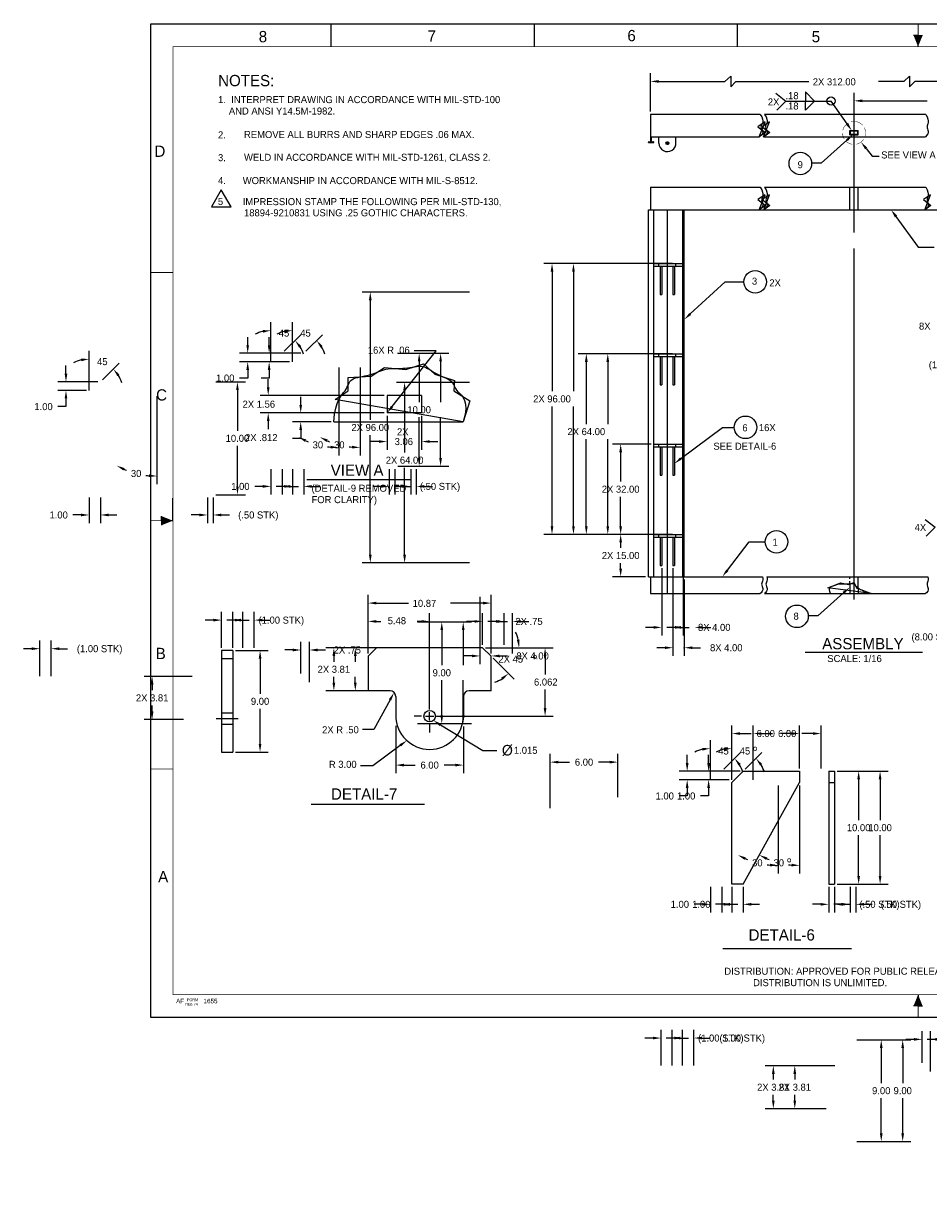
# Model space of a CAD drawing. Extents: x -2.8 to 41.5, y -4.1 to 22.
# Tile 1 of 3: x -2.8 to 17.2, y -4.1 to 22. Entities that reach past the tile are written whole.
import ezdxf
from ezdxf.enums import TextEntityAlignment as Align

# ---------------------------------------------------------------- set-up
doc = ezdxf.new("R2010")
doc.units = 0
doc.header["$LTSCALE"] = 0.5
doc.linetypes.add('CENTER', pattern=[0])
doc.linetypes.add('HIDDEN', pattern=[0])
doc.layers.get('0').update_dxf_attribs({"linetype": 'CONTINUOUS'})
doc.layers.get('DEFPOINTS').update_dxf_attribs({"linetype": 'CONTINUOUS'})
for name, color, linetype in [('DIM', 5, 'CONTINUOUS'), ('LETTERING', 5, 'CONTINUOUS'), ('OUTLINE', 1, 'CONTINUOUS'), ('WELD', 3, 'CONTINUOUS'), ('WELDS', 3, 'CONTINUOUS')]:
    doc.layers.add(name, color=color, linetype=linetype)
doc.dimstyles.get("Standard").update_dxf_attribs({"dimtxt": 2.5, "dimasz": 2.5, "dimexe": 1.25, "dimexo": 0.625, "dimtad": 1, "dimcen": 2.5, "dimazin": 3, "dimtfac": 1, "dimtmove": 0, "dimatfit": 3})

# ---------------------------------------------------------------- blocks, each defined once
blk = doc.blocks.new('BORDER')
at = {"color": 0}
for p, q in [((1, 1), (0, 1)), ((0, 1), (0, 0)), ((1, 0), (1, 1)), ((0, 0), (1, 0))]:
    blk.add_line(p, q, dxfattribs=at)
blk = doc.blocks.new('*D')
at = {"color": 0, "linetype": 'BYBLOCK'}
for p, q in [((22.395, 18.344), (21.47, 18.344)), ((21.65, 18.164), (21.65, 15.256)), ((26.674, 16.141), (26.674, 17.213)), ((29.674, 16.141), (29.674, 17.213)), ((26.854, 17.033), (27.385, 17.033)), ((29.494, 17.033), (28.962, 17.033)), ((11.089, 16.698), (8.714, 16.698)), ((8.894, 16.518), (8.894, 13.866)), ((30.069, 16.258), (30.069, 16.438)), ((30.069, 16.438), (30.249, 16.438)), ((26.136, 16.078), (25.049, 16.078)), ((29.607, 15.953), (30.249, 15.953)), ((29.736, 16.078), (30.249, 16.078)), ((25.229, 15.898), (25.229, 15.251)), ((30.069, 15.773), (30.069, 15.593)), ((2.67, 14.52), (2.67, 15.395)), ((2.155, 14.888), (2.155, 15.068)), ((2.964, 14.752), (3.333, 15.12)), ((21.65, 9.524), (21.65, 14.92)), ((25.229, 14.267), (25.229, 14.915)), ((2.857, 14.708), (1.975, 14.708)), ((5.477, 14.708), (6.132, 14.708)), ((11.089, 14.698), (9.474, 14.698)), ((2.607, 14.52), (1.975, 14.52)), ((2.155, 14.34), (2.155, 14.16)), ((4.17, 14.395), (4.17, 12.441)), ((5.952, 14.528), (5.952, 13.626)), ((9.654, 14.518), (9.654, 13.141)), ((2.155, 14.16), (1.975, 14.16)), ((26.136, 14.087), (25.049, 14.087)), ((8.894, 10.878), (8.894, 13.53)), ((28.884, 13.524), (28.884, 12.457)), ((29.384, 13.524), (29.384, 12.457)), ((5.952, 12.388), (5.952, 13.29)), ((9.654, 10.878), (9.654, 12.805)), ((28.704, 12.637), (28.524, 12.637)), ((29.564, 12.637), (29.744, 12.637)), ((2.67, 12.145), (2.67, 11.58)), ((2.92, 12.145), (2.92, 11.58)), ((5.289, 12.145), (5.289, 11.58)), ((5.414, 12.145), (5.414, 11.58)), ((5.477, 12.208), (6.132, 12.208)), ((2.49, 11.76), (2.31, 11.76)), ((3.1, 11.76), (3.28, 11.76)), ((5.109, 11.76), (4.929, 11.76)), ((5.594, 11.76), (5.774, 11.76)), ((11.089, 10.698), (8.714, 10.698)), ((11.089, 10.698), (9.474, 10.698)), ((11.323, 9.948), (11.323, 8.457)), ((22.395, 9.344), (21.47, 9.344)), ((22.457, 9.282), (22.457, 8.879)), ((22.957, 9.282), (22.957, 8.879)), ((1.576, 8.187), (1.576, 8.978)), ((1.826, 8.187), (1.826, 8.978)), ((7.358, 8.247), (7.358, 8.949)), ((7.545, 8.059), (7.545, 8.949)), ((22.277, 9.059), (22.097, 9.059)), ((23.137, 9.059), (23.317, 9.059)), ((1.396, 8.798), (1.216, 8.798)), ((2.006, 8.798), (2.186, 8.798)), ((5.912, 8.757), (6.633, 8.757)), ((7.178, 8.769), (6.998, 8.769)), ((7.725, 8.769), (7.905, 8.769)), ((11.143, 8.637), (10.963, 8.637)), ((11.753, 8.637), (11.933, 8.637)), ((6.453, 8.577), (6.453, 7.8)), ((4.948, 8.184), (3.883, 8.184)), ((4.063, 8.004), (4.063, 7.876)), ((4.063, 7.412), (4.063, 7.54)), ((6.453, 6.687), (6.453, 7.464)), ((4.76, 7.232), (3.883, 7.232)), ((5.912, 6.507), (6.633, 6.507)), ((12.877, 5.262), (12.877, 6.465)), ((13.057, 6.285), (13.303, 6.285)), ((14.197, 6.285), (13.951, 6.285)), ((14.377, 5.512), (14.377, 6.465))]:
    blk.add_line(p, q, dxfattribs=at)
for centre, radius, start, end in [((2.67, 14.458), 0.757, 103.6486, 117.2972), ((2.67, 14.458), 0.757, 17.7028, 31.3514), ((4.17, 14.458), 1.837, 246.5628, 248.3707), ((4.17, 14.458), 1.837, 262.3522, 264.3826)]:
    blk.add_arc(centre, radius, start, end, dxfattribs=at)
for points in [[(21.62, 18.164), (21.68, 18.164), (21.65, 18.344)], [(26.854, 17.063), (26.854, 17.003), (26.674, 17.033)], [(29.494, 17.063), (29.494, 17.003), (29.674, 17.033)], [(8.864, 16.518), (8.924, 16.518), (8.894, 16.698)], [(30.039, 16.258), (30.099, 16.258), (30.069, 16.078)], [(25.199, 15.898), (25.259, 15.898), (25.229, 16.078)], [(30.039, 15.773), (30.099, 15.773), (30.069, 15.953)], [(2.488, 15.223), (2.495, 15.164), (2.67, 15.215)], [(2.125, 14.888), (2.185, 14.888), (2.155, 14.708)], [(3.293, 14.833), (3.34, 14.87), (3.205, 14.993)], [(5.922, 14.528), (5.982, 14.528), (5.952, 14.708)], [(9.624, 14.518), (9.684, 14.518), (9.654, 14.698)], [(2.125, 14.34), (2.185, 14.34), (2.155, 14.52)], [(25.199, 14.267), (25.259, 14.267), (25.229, 14.087)], [(3.426, 12.745), (3.453, 12.799), (3.278, 12.852)], [(3.992, 12.66), (3.989, 12.6), (4.17, 12.621)], [(28.704, 12.667), (28.704, 12.607), (28.884, 12.637)], [(29.564, 12.667), (29.564, 12.607), (29.384, 12.637)], [(5.922, 12.388), (5.982, 12.388), (5.952, 12.208)], [(2.49, 11.79), (2.49, 11.73), (2.67, 11.76)], [(3.1, 11.79), (3.1, 11.73), (2.92, 11.76)], [(5.109, 11.79), (5.109, 11.73), (5.289, 11.76)], [(5.594, 11.79), (5.594, 11.73), (5.414, 11.76)], [(8.864, 10.878), (8.924, 10.878), (8.894, 10.698)], [(9.624, 10.878), (9.684, 10.878), (9.654, 10.698)], [(21.62, 9.524), (21.68, 9.524), (21.65, 9.344)], [(22.277, 9.089), (22.277, 9.029), (22.457, 9.059)], [(23.137, 9.089), (23.137, 9.029), (22.957, 9.059)], [(1.396, 8.828), (1.396, 8.768), (1.576, 8.798)], [(2.006, 8.828), (2.006, 8.768), (1.826, 8.798)], [(6.423, 8.577), (6.483, 8.577), (6.453, 8.757)], [(7.178, 8.799), (7.178, 8.739), (7.358, 8.769)], [(7.725, 8.799), (7.725, 8.739), (7.545, 8.769)], [(11.143, 8.667), (11.143, 8.607), (11.323, 8.637)], [(11.753, 8.667), (11.753, 8.607), (11.573, 8.637)], [(4.033, 8.004), (4.093, 8.004), (4.063, 8.184)], [(4.033, 7.412), (4.093, 7.412), (4.063, 7.232)], [(6.423, 6.687), (6.483, 6.687), (6.453, 6.507)], [(13.057, 6.315), (13.057, 6.255), (12.877, 6.285)], [(14.197, 6.315), (14.197, 6.255), (14.377, 6.285)]]:
    blk.add_solid(points, dxfattribs=at)
at = {"layer": 'DEFPOINTS', "color": 0, "linetype": 'BYBLOCK'}
for p in [(22.457, 18.344), (29.674, 17.033), (8.894, 16.698), (11.152, 16.698), (25.229, 16.078), (26.199, 16.078), (26.674, 16.078), (29.545, 15.953), (29.674, 16.078), (29.674, 16.078), (30.069, 16.078), (2.92, 14.708), (2.92, 14.708), (4.17, 14.708), (5.414, 14.708), (5.952, 14.708), (9.654, 14.698), (11.152, 14.698), (2.155, 14.52), (2.67, 14.52), (2.67, 14.458), (2.67, 14.458), (4.17, 14.458), (4.17, 14.458), (26.199, 14.087), (28.884, 13.587), (29.384, 13.587), (29.384, 12.637), (2.67, 12.208), (2.67, 12.208), (2.92, 12.208), (2.92, 12.208), (5.289, 12.208), (5.414, 12.208), (5.414, 12.208), (2.67, 11.76), (5.414, 11.76), (11.152, 10.698), (11.152, 10.698), (11.323, 10.01), (11.573, 10.01), (21.65, 9.344), (22.457, 9.344), (22.457, 9.344), (22.957, 9.344), (22.457, 9.059), (1.826, 8.798), (5.85, 8.757), (6.453, 8.757), (7.545, 8.769), (11.573, 8.637), (1.576, 8.125), (1.826, 8.125), (5.01, 8.184), (7.358, 8.184), (7.545, 7.997), (4.063, 7.232), (4.823, 7.232), (5.85, 6.507), (14.377, 6.285), (14.377, 5.45), (12.877, 5.2)]:
    blk.add_point(p, dxfattribs=at)
at = {"color": 0, "linetype": 'BYBLOCK'}
for s, p in [('(12,00 STK)', (28.174, 17.033)), ('(.50 STK)', (30.889, 16.438)), ('45', (2.96, 15.157)), ('(138.00)', (21.65, 15.088)), ('(8.00 STK)', (25.229, 15.083)), ('1.00', (1.658, 14.16)), ('2X 96.00', (8.894, 13.698)), ('10.00', (5.952, 13.458)), ('2X 64.00', (9.654, 12.973)), ('30', (3.709, 12.68)), ('(2.00 STK)', (30.458, 12.637)), ('1.00', (1.993, 11.76)), ('(.50 STK)', (6.414, 11.76)), ('(8.00 STK)', (21.383, 9.059)), ('(1.00 STK)', (2.9, 8.798)), ('2X .75', (8.385, 8.769)), ('8X 4.00', (12.487, 8.637)), ('2X 3.81', (4.063, 7.708)), ('9.00', (6.453, 7.632)), ('6.00', (13.627, 6.285))]:
    blk.add_text(s, height=0.156, dxfattribs=at).set_placement(p, align=Align.MIDDLE_CENTER)
blk = doc.blocks.new('NEWNOTE')
at = {"layer": 'OUTLINE', "color": 0}
for s, p in [('DISTRIBUTION: APPROVED FOR PUBLIC RELEASE;', (0, -0.009)), ('           DISTRIBUTION IS UNLIMITED.', (0, -0.262))]:
    blk.add_text(s, height=0.156, dxfattribs=at).set_placement(p)

msp = doc.modelspace()

# ---------------------------------------------------------------- linework, layer by layer
at = {"color": 0, "linetype": 'BYBLOCK'}
for p, q in [((11.073, 20.063), (11.073, 20.911)), ((11.253, 20.731), (12.724, 20.731)), ((12.968, 20.731), (14.582, 20.731)), ((16.682, 20.731), (16.122, 20.731)), ((20.039, 20.731), (16.925, 20.731)), ((15.583, 19.707), (15.583, 20.481)), ((15.763, 20.301), (17.198, 20.301)), ((2.61, 13.956), (2.61, 14.136)), ((5.179, 13.776), (2.43, 13.776)), ((3.329, 13.566), (3.329, 13.746)), ((5.179, 13.386), (2.43, 13.386)), ((5.241, 13.324), (5.241, 12.573)), ((6.006, 13.324), (6.006, 12.573)), ((2.61, 13.206), (2.61, 13.026)), ((4.001, 13.191), (3.149, 13.191)), ((3.149, 12.831), (3.329, 12.831)), ((3.329, 13.011), (3.329, 12.831)), ((5.061, 12.753), (4.881, 12.753)), ((6.186, 12.753), (6.366, 12.753)), ((11.089, 12.698), (10.234, 12.698)), ((10.414, 12.518), (10.414, 11.866)), ((10.414, 10.878), (10.414, 11.53)), ((11.089, 10.698), (10.234, 10.698)), ((10.414, 10.518), (10.414, 10.397)), ((10.414, 9.94), (10.414, 10.061)), ((10.964, 9.76), (10.234, 9.76)), ((4.823, 8.059), (4.823, 9.355)), ((5.003, 9.175), (5.719, 9.175)), ((7.365, 9.175), (6.649, 9.175)), ((7.545, 8.059), (7.545, 9.355)), ((4.823, 8.059), (4.823, 8.949)), ((6.184, 6.821), (6.184, 8.949)), ((5.003, 8.769), (5.101, 8.769)), ((6.004, 8.769), (5.905, 8.769)), ((7.42, 8.184), (8.921, 8.184)), ((7.589, 7.953), (8.056, 7.486)), ((8.741, 8.004), (8.741, 7.594)), ((8.741, 6.849), (8.741, 7.258)), ((6.336, 6.669), (8.921, 6.669)), ((5.434, 6.454), (5.434, 5.406)), ((6.934, 6.443), (6.934, 5.406)), ((5.614, 5.586), (5.86, 5.586)), ((6.754, 5.586), (6.508, 5.586))]:
    msp.add_line(p, q, dxfattribs=at)
at = {"color": 0}
for p, q in [((11.073, 20), (11.073, 19.5)), ((13.507, 20), (11.073, 20)), ((17.17, 20), (13.603, 20)), ((15.489, 19.551), (15.489, 19.645)), ((15.489, 19.645), (15.676, 19.645)), ((15.501, 19.633), (15.665, 19.633)), ((15.501, 19.563), (15.501, 19.633)), ((15.501, 19.563), (15.665, 19.563)), ((15.665, 19.563), (15.665, 19.633)), ((15.676, 19.551), (15.676, 19.645)), ((11.027, 19.375), (11.027, 19.383)), ((11.027, 19.375), (11.152, 19.375)), ((11.039, 19.395), (11.064, 19.395)), ((11.073, 19.5), (13.484, 19.5)), ((11.08, 19.41), (11.081, 19.5)), ((11.099, 19.41), (11.097, 19.5)), ((11.114, 19.395), (11.14, 19.395)), ((11.152, 19.375), (11.152, 19.383)), ((11.26, 19.362), (11.26, 19.5)), ((11.437, 19.362), (11.411, 19.362)), ((11.454, 19.362), (11.442, 19.362)), ((11.448, 19.373), (11.448, 19.4)), ((11.448, 19.357), (11.448, 19.368)), ((11.448, 19.351), (11.448, 19.325)), ((11.459, 19.362), (11.485, 19.362)), ((11.635, 19.362), (11.635, 19.5)), ((13.58, 19.5), (17.162, 19.5)), ((15.489, 19.551), (15.676, 19.551)), ((15.849, 19.246), (15.984, 19.076)), ((15.984, 19.076), (16.136, 19.076)), ((11.073, 18.385), (11.073, 17.885)), ((11.073, 18.385), (13.506, 18.385)), ((13.602, 18.385), (17.169, 18.385)), ((11.027, 17.885), (13.485, 17.885)), ((11.027, 9.76), (11.027, 17.885)), ((11.073, 17.885), (20.219, 17.885)), ((11.152, 9.76), (11.152, 17.885)), ((11.791, 9.76), (11.791, 17.885)), ((11.823, 9.76), (11.823, 17.885)), ((13.581, 17.885), (17.147, 17.885)), ((11.152, 16.698), (11.791, 16.698)), ((11.26, 16.635), (11.26, 16.698)), ((11.635, 16.635), (11.635, 16.698)), ((11.152, 16.635), (11.791, 16.635)), ((11.292, 16.635), (11.292, 16.01)), ((11.323, 16.635), (11.323, 16.01)), ((11.573, 16.635), (11.573, 16.01)), ((11.604, 16.635), (11.604, 16.01)), ((11.292, 16.01), (11.323, 16.01)), ((11.573, 16.01), (11.604, 16.01)), ((11.152, 14.698), (11.791, 14.698)), ((11.152, 14.635), (11.791, 14.635)), ((11.26, 14.635), (11.26, 14.698)), ((11.292, 14.635), (11.292, 14.01)), ((11.323, 14.635), (11.323, 14.01)), ((11.573, 14.635), (11.573, 14.01)), ((11.604, 14.635), (11.604, 14.01)), ((11.635, 14.635), (11.635, 14.698)), ((11.292, 14.01), (11.323, 14.01)), ((11.292, 14.01), (11.323, 14.01)), ((11.573, 14.01), (11.604, 14.01)), ((11.573, 14.01), (11.604, 14.01)), ((5.241, 13.776), (5.241, 13.386)), ((6.006, 13.776), (5.241, 13.776)), ((6.006, 13.776), (6.006, 13.386)), ((6.006, 13.386), (5.241, 13.386)), ((4.064, 13.191), (6.928, 13.191)), ((11.152, 12.698), (11.791, 12.698)), ((11.152, 12.635), (11.791, 12.635)), ((11.26, 12.635), (11.26, 12.698)), ((11.292, 12.635), (11.292, 12.01)), ((11.323, 12.635), (11.323, 12.01)), ((11.573, 12.635), (11.573, 12.01)), ((11.604, 12.635), (11.604, 12.01)), ((11.635, 12.635), (11.635, 12.698)), ((11.292, 12.01), (11.323, 12.01)), ((11.292, 12.01), (11.323, 12.01)), ((11.573, 12.01), (11.604, 12.01)), ((11.573, 12.01), (11.604, 12.01)), ((11.152, 10.698), (11.791, 10.698)), ((11.26, 10.635), (11.26, 10.698)), ((11.635, 10.635), (11.635, 10.698)), ((11.152, 10.635), (11.791, 10.635)), ((11.292, 10.635), (11.292, 10.01)), ((11.323, 10.635), (11.323, 10.01)), ((11.573, 10.635), (11.573, 10.01)), ((11.604, 10.635), (11.604, 10.01)), ((11.292, 10.01), (11.323, 10.01)), ((11.292, 10.01), (11.323, 10.01)), ((11.573, 10.01), (11.604, 10.01)), ((11.573, 10.01), (11.604, 10.01)), ((11.027, 9.76), (13.556, 9.76)), ((11.073, 9.76), (11.073, 9.385)), ((13.652, 9.76), (17.219, 9.76)), ((15.489, 9.601), (15.489, 9.385)), ((15.676, 9.506), (15.676, 9.385)), ((11.073, 9.385), (13.503, 9.385)), ((13.599, 9.385), (17.166, 9.385)), ((1.826, 8.125), (1.576, 8.125)), ((1.576, 8.125), (1.576, 5.875)), ((1.826, 8.125), (1.826, 5.875)), ((4.823, 7.997), (5.01, 8.184)), ((7.358, 8.184), (5.01, 8.184)), ((7.358, 8.184), (7.545, 7.997)), ((1.826, 7.937), (1.576, 7.937)), ((4.823, 7.997), (4.823, 7.232)), ((7.545, 7.232), (7.545, 7.997)), ((5.309, 7.232), (4.823, 7.232)), ((5.434, 7.107), (5.434, 6.669)), ((6.934, 7.107), (6.934, 6.669)), ((7.545, 7.232), (7.059, 7.232)), ((1.576, 5.875), (1.826, 5.875)), ((12.877, 5.2), (13.127, 5.45)), ((13.127, 5.45), (14.377, 5.45)), ((14.377, 5.45), (14.377, 5.2)), ((15.021, 5.45), (15.146, 5.45)), ((15.021, 5.45), (15.021, 2.95)), ((15.146, 5.45), (15.146, 2.95)), ((12.877, 2.95), (12.877, 5.2)), ((13.127, 2.95), (14.377, 5.2)), ((15.021, 5.2), (15.146, 5.2)), ((13.127, 2.95), (12.877, 2.95)), ((15.021, 2.95), (15.146, 2.95))]:
    msp.add_line(p, q, dxfattribs=at)
at = {"color": 0, "linetype": 'CENTER'}
for p, q in [((15.583, 17.382), (15.583, 20)), ((15.583, 9.253), (15.583, 17.028)), ((1.946, 6.609), (1.454, 6.609))]:
    msp.add_line(p, q, dxfattribs=at)
at = {"color": 0, "linetype": 'HIDDEN'}
for p, q in [((15.489, 17.885), (15.489, 18.385)), ((15.676, 17.885), (15.676, 18.385)), ((15.489, 9.713), (15.489, 9.76)), ((15.489, 9.601), (15.489, 9.657)), ((15.676, 9.506), (15.676, 9.76)), ((1.826, 6.736), (1.576, 6.736)), ((1.826, 6.482), (1.576, 6.482))]:
    msp.add_line(p, q, dxfattribs=at)
at = {"color": 0}
for points in [[(13.506, 20.001), (13.506, 20.001), (13.538, 19.943), (13.556, 19.895), (13.561, 19.856), (13.559, 19.823), (13.55, 19.795), (13.539, 19.772), (13.529, 19.752), (13.522, 19.734), (13.52, 19.716), (13.524, 19.698), (13.53, 19.681), (13.539, 19.665), (13.547, 19.648), (13.555, 19.631), (13.559, 19.614), (13.56, 19.597), (13.555, 19.579), (13.545, 19.562), (13.533, 19.546), (13.52, 19.531), (13.506, 19.519), (13.495, 19.509), (13.487, 19.503), (13.484, 19.5), (13.613, 19.834), (13.454, 19.728), (13.622, 19.6), (13.485, 19.501), (13.484, 19.5)], [(13.602, 20.001), (13.602, 20.001), (13.634, 19.943), (13.652, 19.895), (13.657, 19.856), (13.655, 19.823), (13.646, 19.795), (13.635, 19.772), (13.625, 19.752), (13.618, 19.734), (13.616, 19.716), (13.62, 19.698), (13.626, 19.681), (13.635, 19.665), (13.643, 19.648), (13.651, 19.631), (13.655, 19.614), (13.656, 19.597), (13.651, 19.579), (13.641, 19.562), (13.629, 19.546), (13.616, 19.531), (13.602, 19.519), (13.591, 19.509), (13.583, 19.503), (13.58, 19.5), (13.709, 19.834), (13.55, 19.728), (13.718, 19.6), (13.581, 19.501), (13.58, 19.5)], [(17.169, 20.001), (17.201, 19.943), (17.219, 19.895), (17.225, 19.855), (17.223, 19.821), (17.217, 19.793), (17.208, 19.768), (17.201, 19.745), (17.199, 19.723), (17.203, 19.701), (17.211, 19.677), (17.22, 19.653), (17.225, 19.627), (17.225, 19.599), (17.214, 19.569), (17.162, 19.5)], [(13.506, 18.385), (13.506, 18.385), (13.538, 18.328), (13.556, 18.28), (13.562, 18.24), (13.56, 18.206), (13.554, 18.177), (13.545, 18.152), (13.538, 18.129), (13.536, 18.107), (13.54, 18.085), (13.548, 18.062), (13.557, 18.038), (13.563, 18.012), (13.562, 17.984), (13.551, 17.954), (13.526, 17.921), (13.485, 17.885), (13.613, 18.219), (13.454, 18.113), (13.622, 17.985), (13.485, 17.885)], [(13.602, 18.385), (13.602, 18.385), (13.634, 18.328), (13.652, 18.28), (13.658, 18.24), (13.656, 18.206), (13.65, 18.177), (13.641, 18.152), (13.634, 18.129), (13.632, 18.107), (13.636, 18.085), (13.644, 18.062), (13.653, 18.038), (13.659, 18.012), (13.658, 17.984), (13.647, 17.954), (13.622, 17.921), (13.581, 17.885), (13.709, 18.219), (13.55, 18.113), (13.718, 17.985), (13.581, 17.885)], [(17.169, 18.385), (17.169, 18.385), (17.201, 18.328), (17.219, 18.28), (17.225, 18.24), (17.223, 18.206), (17.217, 18.177), (17.208, 18.152), (17.201, 18.129), (17.199, 18.107), (17.203, 18.085), (17.211, 18.062), (17.22, 18.038), (17.225, 18.012), (17.225, 17.984), (17.214, 17.954), (17.189, 17.921), (17.147, 17.885), (17.276, 18.219), (17.117, 18.113), (17.285, 17.985), (17.147, 17.885)], [(4.064, 13.191), (4.064, 13.191), (4.08, 13.357), (4.105, 13.491), (4.136, 13.598), (4.172, 13.681), (4.209, 13.746), (4.246, 13.797), (4.28, 13.839), (4.31, 13.876), (4.334, 13.913), (4.353, 13.949), (4.369, 13.985), (4.384, 14.019), (4.399, 14.051), (4.417, 14.08), (4.439, 14.107), (4.467, 14.129), (4.502, 14.148), (4.544, 14.163), (4.591, 14.175), (4.641, 14.186), (4.694, 14.196), (4.748, 14.206), (4.802, 14.217), (4.854, 14.23), (4.903, 14.245), (4.949, 14.261), (4.994, 14.279), (5.037, 14.297), (5.081, 14.314), (5.124, 14.33), (5.169, 14.344), (5.216, 14.355), (5.265, 14.363), (5.316, 14.368), (5.369, 14.37), (5.423, 14.372), (5.478, 14.373), (5.533, 14.374), (5.588, 14.376), (5.642, 14.38), (5.695, 14.386), (5.748, 14.394), (5.798, 14.402), (5.847, 14.41), (5.895, 14.417), (5.94, 14.42), (5.984, 14.421), (6.025, 14.416), (6.064, 14.407), (6.102, 14.393), (6.138, 14.375), (6.174, 14.354), (6.211, 14.331), (6.248, 14.307), (6.287, 14.283), (6.328, 14.259), (6.372, 14.237), (6.418, 14.215), (6.464, 14.195), (6.51, 14.175), (6.553, 14.155), (6.593, 14.134), (6.629, 14.113), (6.658, 14.091), (6.682, 14.067), (6.7, 14.041), (6.715, 14.015), (6.729, 13.986), (6.743, 13.956), (6.76, 13.925), (6.782, 13.892), (6.811, 13.858), (6.847, 13.822), (6.886, 13.78), (6.925, 13.728), (6.957, 13.664), (6.978, 13.581), (6.984, 13.478), (6.969, 13.349), (6.928, 13.191), (4.095, 13.682), (4.382, 13.874), (4.382, 14.175), (4.888, 14.202), (5.188, 14.394), (5.654, 14.352), (6.05, 14.476), (6.297, 14.243), (6.733, 14.107), (6.72, 13.874), (7.075, 13.655), (6.928, 13.191)], [(13.556, 9.76), (13.562, 9.724), (13.56, 9.69), (13.554, 9.661), (13.545, 9.636), (13.538, 9.613), (13.536, 9.591), (13.54, 9.569), (13.548, 9.546), (13.557, 9.522), (13.563, 9.496), (13.562, 9.468), (13.551, 9.438), (13.526, 9.405), (13.503, 9.385)], [(13.652, 9.76), (13.658, 9.724), (13.656, 9.69), (13.65, 9.661), (13.641, 9.636), (13.634, 9.613), (13.632, 9.591), (13.636, 9.569), (13.644, 9.546), (13.653, 9.522), (13.659, 9.496), (13.658, 9.468), (13.647, 9.438), (13.622, 9.405), (13.599, 9.385)], [(17.219, 9.76), (17.225, 9.724), (17.223, 9.69), (17.217, 9.661), (17.208, 9.636), (17.201, 9.613), (17.199, 9.591), (17.203, 9.569), (17.211, 9.546), (17.22, 9.522), (17.225, 9.496), (17.225, 9.468), (17.214, 9.438), (17.189, 9.405), (17.166, 9.385)], [(15.06, 9.385), (15.06, 9.385), (15.045, 9.429), (15.038, 9.465), (15.04, 9.492), (15.048, 9.513), (15.062, 9.529), (15.079, 9.541), (15.098, 9.55), (15.119, 9.558), (15.14, 9.566), (15.161, 9.574), (15.181, 9.581), (15.202, 9.588), (15.222, 9.593), (15.243, 9.598), (15.264, 9.602), (15.286, 9.604), (15.307, 9.605), (15.329, 9.605), (15.351, 9.603), (15.373, 9.602), (15.394, 9.6), (15.415, 9.599), (15.435, 9.598), (15.454, 9.598), (15.472, 9.599), (15.489, 9.601), (15.504, 9.604), (15.519, 9.606), (15.533, 9.608), (15.546, 9.608), (15.558, 9.606), (15.57, 9.603), (15.581, 9.596), (15.591, 9.588), (15.602, 9.577), (15.612, 9.565), (15.624, 9.553), (15.636, 9.54), (15.649, 9.527), (15.664, 9.514), (15.681, 9.502), (15.701, 9.491), (15.726, 9.479), (15.756, 9.466), (15.793, 9.45), (15.838, 9.433), (15.893, 9.411), (15.958, 9.385), (15.005, 9.516), (15.122, 9.559), (15.281, 9.62), (15.466, 9.584), (15.577, 9.632), (15.645, 9.503), (15.768, 9.46), (15.958, 9.385)]]:
    msp.add_lwpolyline(points, dxfattribs=at)
at = {"color": 0, "linetype": 'CENTER', "const_width": 0.01}
for points in [[(15.772, 19.761, 0.283721), (15.515, 19.836, 1)], [(15.328, 19.59, 0.135535), (15.364, 19.459, 0.495031)], [(15.45, 19.808, 0.201096), (15.334, 19.648, 1)], [(15.82, 19.498, 0.092849), (15.838, 19.59, 0.122513), (15.808, 19.71, 1)], [(15.393, 19.419, 0.174382), (15.545, 19.338, 0.495031)], [(15.633, 19.34, 0.193639), (15.792, 19.445, 0.495031)]]:
    msp.add_lwpolyline(points, format="xyb", dxfattribs=at)
at = {"color": 0}
for centre, radius in [((11.448, 19.362), 0.0317), ((6.184, 6.669), 0.127)]:
    msp.add_circle(centre, radius, dxfattribs=at)
for centre, radius, start, end in [((11.039, 19.383), 0.012, 90, 180), ((11.064, 19.41), 0.0156, 270, 358.9479), ((11.114, 19.41), 0.0156, 181.0521, 270), ((11.14, 19.383), 0.012, 0, 90), ((11.449, 19.365), 0.188, 180.9861, 4.4649), ((5.309, 7.107), 0.125, 0, 90), ((7.059, 7.107), 0.125, 90, 180), ((6.184, 6.684), 0.75, 180, 0)]:
    msp.add_arc(centre, radius, start, end, dxfattribs=at)
at = {"color": 0, "linetype": 'BYBLOCK'}
for start, end in [(12.7964, 25.5928), (289.4072, 302.2036)]:
    msp.add_arc((7.358, 8.184), 0.808, start, end, dxfattribs=at)
for points in [[(11.253, 20.761), (11.253, 20.701), (11.073, 20.731)], [(15.763, 20.331), (15.763, 20.271), (15.583, 20.301)], [(2.58, 13.956), (2.64, 13.956), (2.61, 13.776)], [(3.299, 13.566), (3.359, 13.566), (3.329, 13.386)], [(2.58, 13.206), (2.64, 13.206), (2.61, 13.386)], [(3.299, 13.011), (3.359, 13.011), (3.329, 13.191)], [(5.061, 12.783), (5.061, 12.723), (5.241, 12.753)], [(6.186, 12.783), (6.186, 12.723), (6.006, 12.753)], [(10.384, 12.518), (10.444, 12.518), (10.414, 12.698)], [(10.384, 10.878), (10.444, 10.878), (10.414, 10.698)], [(10.384, 10.518), (10.444, 10.518), (10.414, 10.698)], [(10.384, 9.94), (10.444, 9.94), (10.414, 9.76)], [(5.003, 9.205), (5.003, 9.145), (4.823, 9.175)], [(7.365, 9.205), (7.365, 9.145), (7.545, 9.175)], [(5.003, 8.799), (5.003, 8.739), (4.823, 8.769)], [(6.004, 8.799), (6.004, 8.739), (6.184, 8.769)], [(8.175, 8.366), (8.115, 8.36), (8.165, 8.184)], [(8.711, 8.004), (8.771, 8.004), (8.741, 8.184)], [(7.769, 7.524), (7.807, 7.477), (7.929, 7.613)], [(8.711, 6.849), (8.771, 6.849), (8.741, 6.669)], [(5.614, 5.616), (5.614, 5.556), (5.434, 5.586)], [(6.754, 5.616), (6.754, 5.556), (6.934, 5.586)]]:
    msp.add_solid(points, dxfattribs=at)
at = {"color": 0}
msp.add_solid([(15.826, 19.228), (15.873, 19.265), (15.737, 19.387)], dxfattribs=at)
at = {"layer": 'DEFPOINTS', "color": 0, "linetype": 'BYBLOCK'}
for p in [(15.583, 20.301), (11.073, 20), (15.583, 19.645), (2.61, 13.776), (5.241, 13.776), (3.329, 13.386), (5.241, 13.386), (5.241, 13.386), (5.241, 13.386), (6.006, 13.386), (4.064, 13.191), (5.241, 12.753), (10.414, 12.698), (11.152, 12.698), (10.414, 10.698), (11.152, 10.698), (11.152, 10.698), (11.573, 10.01), (11.027, 9.76), (11.823, 9.76), (7.545, 9.175), (6.184, 8.769), (4.497, 8.184), (5.01, 8.184), (5.01, 8.184), (7.358, 8.184), (7.358, 8.184), (7.358, 8.184), (7.358, 8.184), (4.823, 7.997), (4.823, 7.997), (4.823, 7.997), (7.545, 7.997), (7.545, 7.997), (7.545, 7.997), (5.434, 6.684), (6.184, 6.759), (6.274, 6.669), (6.934, 6.684), (8.741, 6.669), (12.877, 6.201), (6.934, 5.586), (13.127, 5.45), (12.877, 5.2)]:
    msp.add_point(p, dxfattribs=at)
at = {"layer": 'DIM', "color": 0}
for p, q in [((12.724, 20.731), (12.855, 20.846)), ((12.855, 20.846), (12.855, 20.609)), ((12.855, 20.609), (12.968, 20.731)), ((16.682, 20.731), (16.812, 20.846)), ((16.812, 20.846), (16.812, 20.609)), ((16.812, 20.609), (16.925, 20.731)), ((15.426, 19.431), (14.855, 18.921)), ((14.855, 18.921), (14.643, 18.921)), ((16.51, 17.739), (16.999, 17.059)), ((16.999, 17.059), (17.355, 17.059)), ((11.955, 15.58), (12.727, 16.288)), ((12.727, 16.288), (13.142, 16.288)), ((5.353, 13.528), (6.325, 14.763)), ((6.325, 14.763), (5.844, 14.763)), ((11.748, 12.376), (12.669, 13.067)), ((12.669, 13.067), (12.93, 13.067)), ((3.464, 11.916), (5.78, 11.916)), ((12.777, 9.903), (13.26, 10.532)), ((13.26, 10.532), (13.616, 10.532)), ((15.351, 9.402), (14.78, 8.892)), ((14.78, 8.892), (14.568, 8.892)), ((14.497, 8.091), (17.095, 8.091)), ((5.307, 7.032), (4.945, 6.372)), ((6.006, 6.669), (5.843, 6.669)), ((6.094, 6.669), (6.091, 6.669)), ((6.094, 6.669), (6.274, 6.669)), ((6.184, 6.579), (6.184, 6.759)), ((6.184, 6.579), (6.184, 6.576)), ((4.945, 6.372), (4.698, 6.372)), ((6.184, 6.511), (6.184, 6.308)), ((6.421, 6.479), (7.364, 5.911)), ((5.534, 6.022), (4.929, 5.569)), ((7.364, 5.911), (7.67, 5.911)), ((4.929, 5.569), (4.651, 5.569)), ((3.561, 4.723), (6.071, 4.723)), ((12.68, 1.527), (15.525, 1.527))]:
    msp.add_line(p, q, dxfattribs=at)
at = {"layer": 'DIM', "color": 0, "linetype": 'CENTER'}
msp.add_line((11.448, 9.385), (11.448, 17.885), dxfattribs=at)
at = {"layer": 'DIM', "color": 0, "linetype": 'BYBLOCK'}
for p, q in [((11.573, 9.948), (11.573, 8.006)), ((11.823, 9.698), (11.823, 8.006)), ((11.393, 8.186), (11.213, 8.186)), ((12.003, 8.186), (12.183, 8.186))]:
    msp.add_line(p, q, dxfattribs=at)
at = {"layer": 'DIM', "color": 0}
for centre in [(14.393, 18.911), (13.392, 16.29), (13.18, 13.068), (13.866, 10.533), (14.318, 8.882)]:
    msp.add_circle(centre, 0.25, dxfattribs=at)
at = {"layer": 'DIM', "color": 0, "linetype": 'BYBLOCK'}
msp.add_point((11.823, 8.186), dxfattribs=at)
at = {"layer": 'DIM', "color": 0}
for points in [[(15.406, 19.453), (15.445, 19.409), (15.56, 19.551)], [(16.486, 17.722), (16.535, 17.757), (16.405, 17.885)], [(11.976, 15.558), (11.935, 15.602), (11.823, 15.458)], [(5.376, 13.509), (5.329, 13.546), (5.241, 13.386)], [(11.766, 12.352), (11.73, 12.4), (11.604, 12.268)], [(12.801, 9.885), (12.753, 9.921), (12.667, 9.76)], [(15.331, 9.424), (15.37, 9.38), (15.485, 9.522)], [(5.281, 7.046), (5.334, 7.017), (5.394, 7.189)], [(6.405, 6.453), (6.437, 6.504), (6.269, 6.575)], [(5.516, 6.046), (5.552, 5.998), (5.678, 6.13)]]:
    msp.add_solid(points, dxfattribs=at)
at = {"layer": 'DIM', "color": 0, "linetype": 'BYBLOCK'}
for points in [[(11.393, 8.216), (11.393, 8.156), (11.573, 8.186)], [(12.003, 8.216), (12.003, 8.156), (11.823, 8.186)]]:
    msp.add_solid(points, dxfattribs=at)
at = {"layer": 'LETTERING', "color": 0}
msp.add_lwpolyline([(1.571, 18.329), (1.355, 17.954), (1.788, 17.954)], close=True, dxfattribs=at)
at = {"layer": 'OUTLINE', "color": 0}
for p, q in [((17, 21.75), (16.9, 21.75)), ((17, 21.75), (17.1, 21.75)), ((17, 21.5), (17, 21.75)), ((0.5, 11), (0.5, 11.5)), ((0.25, 11), (0.25, 11.1)), ((0.25, 11), (0.25, 10.9)), ((0.5, 11), (0.25, 11)), ((17, 0.5), (17, 0.25)), ((17, 0.25), (16.9, 0.25)), ((17, 0.25), (17.1, 0.25))]:
    msp.add_line(p, q, dxfattribs=at)
for points, const_width in [([(4, 21.5), (4, 21.998)], 0.03), ([(8.5, 21.5), (8.5, 21.998)], 0.03), ([(13, 21.5), (13, 21.998)], 0.03), ([(17, 21.5), (17, 22)], 0.02), ([(-0.001, 16.5), (0.499, 16.5)], 0.02), ([(0.5, 11), (0, 11)], 0.02), ([(-0.001, 5.5), (0.499, 5.5)], 0.02), ([(17, 0.5), (17, 0)], 0.02)]:
    msp.add_lwpolyline(points, dxfattribs=dict(at, const_width=const_width))
at = {"layer": 'OUTLINE', "color": 0, "const_width": 0.02}
msp.add_lwpolyline([(0.5, 21.5), (0.5, 0.5), (33.5, 0.5), (33.5, 21.5)], close=True, dxfattribs=at)
at = {"layer": 'OUTLINE', "color": 0}
for points in [[(17, 21.5), (17.1, 21.75), (16.9, 21.75)], [(0.5, 11), (0.25, 10.9), (0.25, 11.1)], [(17, 0.5), (17.1, 0.25), (16.9, 0.25)]]:
    msp.add_solid(points, dxfattribs=at)
at = {"layer": 'WELD', "color": 0}
msp.add_line((15.427, 19.792), (15.073, 20.297), dxfattribs=at)
msp.add_solid([(15.452, 19.809), (15.402, 19.775), (15.53, 19.645)], dxfattribs=at)
at = {"layer": 'WELDS', "color": 0}
msp.add_line((14.073, 20.297), (15.073, 20.297), dxfattribs=at)
for points in [[(13.85, 20.47), (14.073, 20.297)], [(14.708, 20.297), (14.508, 20.497), (14.508, 20.297)], [(13.873, 20.097), (14.073, 20.297)], [(14.708, 20.297), (14.508, 20.097), (14.508, 20.297)], [(17.159, 11.029), (17.382, 10.855)], [(17.182, 10.655), (17.382, 10.855)]]:
    msp.add_lwpolyline(points, dxfattribs=at)
msp.add_circle((15.073, 20.297), 0.09, dxfattribs=at)

# ---------------------------------------------------------------- block references
at = {"color": 0, "xscale": 34, "yscale": 22, "zscale": 34}
msp.add_blockref('BORDER', (0, 0), dxfattribs=at)
at = {"layer": 'DIM', "color": 0}
msp.add_blockref('NEWNOTE', (12.71, 0.951), dxfattribs=at)

# ---------------------------------------------------------------- texts
at = {"color": 0}
msp.add_text('SEE VIEW A', height=0.156, dxfattribs=at).set_placement((16.184, 19.024))
at = {"color": 0, "linetype": 'BYBLOCK'}
for s, p in [('3.06', (5.612, 12.753)), ('2X 32.00', (10.414, 11.698)), ('2X 15.00', (10.414, 10.229)), ('6.062', (8.756, 7.426)), ('6.00', (6.184, 5.586))]:
    msp.add_text(s, height=0.156, dxfattribs=at).set_placement(p, align=Align.MIDDLE_CENTER)
at = {"layer": 'DIM', "color": 0}
for s, height, p in [('NOTES:', 0.25, (1.5, 20.625)), ('2X 312.00', 0.156, (14.669, 20.644)), ('1.  INTERPRET DRAWING IN ACCORDANCE WITH MIL-STD-100', 0.156, (1.5, 20.25)), ('.18', 0.156, (14.063, 20.337)), ('   AND ANSI Y14.5M-1982.', 0.156, (1.565, 19.997)), ('.18', 0.156, (14.063, 20.109)), ('18894-9210831 USING .25 GOTHIC CHARACTERS.', 0.156, (2.074, 17.743)), ('2X', 0.156, (13.706, 16.191)), ('2X 1.56', 0.156, (2.042, 13.503)), ('2X', 0.156, (5.461, 12.891)), ('16X', 0.156, (13.475, 12.984)), ('2X .812', 0.156, (2.096, 12.763)), ('SEE DETAIL-6', 0.156, (12.468, 12.572)), ('VIEW A', 0.25, (3.993, 11.994)), ('(DETAIL-9 REMOVED', 0.156, (3.569, 11.641)), ('FOR CLARITY)', 0.156, (3.569, 11.389)), ('10.87', 0.156, (5.809, 9.091)), ('5.48', 0.156, (5.256, 8.707)), ('ASSEMBLY', 0.25, (14.877, 8.151)), ('2X 45', 0.156, (7.708, 7.856)), ('%%D', 0.234, (8.453, 7.792)), ('SCALE: 1/16', 0.156, (14.99, 7.868)), ('%%C', 0.234, (7.784, 5.799)), ('%%D', 0.234, (13.329, 5.758)), ('1.015', 0.156, (8.05, 5.836)), ('DETAIL-7', 0.25, (4, 4.82)), ('%%D', 0.234, (14.083, 3.285)), ('DETAIL-6', 0.25, (13.247, 1.699))]:
    msp.add_text(s, height=height, dxfattribs=at).set_placement(p)
for s, p in [('2X', (13.929, 20.199)), ('16X R .06', (5.743, 14.7)), ('4X', (17.179, 10.772)), ('2X R .50', (4.615, 6.291)), ('R 3.00', (4.567, 5.525))]:
    msp.add_text(s, height=0.156, dxfattribs=at).set_placement(p, align=Align.RIGHT)
for s, p in [('9', (14.391, 18.808)), ('3', (13.379, 16.229)), ('6', (13.167, 12.98)), ('1', (13.836, 10.447)), ('8', (14.3, 8.806))]:
    msp.add_text(s, height=0.156, dxfattribs=at).set_placement(p, align=Align.CENTER)
at = {"layer": 'DIM', "color": 0, "linetype": 'BYBLOCK'}
msp.add_text('8X 4.00', height=0.156, dxfattribs=at).set_placement((12.753, 8.186), align=Align.MIDDLE_CENTER)
at = {"layer": 'LETTERING', "color": 0}
for s, p in [('2.', (1.498, 19.469)), ('REMOVE ALL BURRS AND SHARP EDGES .06 MAX.', (2.074, 19.477)), ('3.', (1.498, 18.964)), ('WELD IN ACCORDANCE WITH MIL-STD-1261, CLASS 2.', (2.074, 18.972)), ('4.', (1.498, 18.459)), ('WORKMANSHIP IN ACCORDANCE WITH MIL-S-8512.', (2.046, 18.456)), ('5', (1.495, 17.993)), ('IMPRESSION STAMP THE FOLLOWING PER MIL-STD-130,', (2.046, 17.99))]:
    msp.add_text(s, height=0.156, dxfattribs=at).set_placement(p)
at = {"layer": 'OUTLINE', "color": 0}
for s, p in [('6', (10.656, 21.746)), ('8', (2.493, 21.724)), ('7', (6.232, 21.736)), ('5', (14.738, 21.722))]:
    msp.add_text(s, height=0.25, dxfattribs=at).set_placement(p, align=Align.MIDDLE)
for s, p in [('D', (0.211, 19.06)), ('C', (0.248, 13.661)), ('B', (0.229, 7.934)), ('A', (0.284, 2.992))]:
    msp.add_text(s, height=0.25, dxfattribs=at).set_placement(p, align=Align.CENTER)
for s, height, p in [('AF', 0.1, (0.57, 0.309)), ('FEB 74', 0.06, (0.772, 0.259)), ('FORM', 0.06, (0.815, 0.356)), ('1655', 0.1, (1.179, 0.309))]:
    msp.add_text(s, height=height, dxfattribs=at).set_placement(p)
at = {"layer": 'WELD', "color": 0}
msp.add_text('8X', height=0.156, dxfattribs=at).set_placement((17.276, 15.232), align=Align.RIGHT)

# ---------------------------------------------------------------- dimensions: what is measured, and where the dimension line sits
at = {"layer": 'DIM', "color": 0}
for base, p1, p2, text, middle in [((9.654, 14.698), (11.152, 10.698), (11.152, 14.698), '2X 64.00', (9.654, 12.973)), ((21.65, 9.344), (22.457, 18.344), (22.457, 9.344), '(138.00)', (21.65, 15.088))]:
    dim = msp.add_linear_dim(base=base, p1=p1, p2=p2, angle=90, text=text, dimstyle='Standard', dxfattribs=at)
    dim.commit()
    dim.dimension.update_dxf_attribs({"geometry": '*D', "text_midpoint": middle, "dimtype": 128})
for base, p1, p2, text, middle in [((8.894, 16.698), (11.152, 10.698), (11.152, 16.698), '2X 96.00', (8.894, 13.698)), ((30.069, 16.078), (29.545, 15.953), (29.674, 16.078), '(.50 STK)', (30.889, 16.438)), ((4.063, 7.232), (5.01, 8.184), (4.823, 7.232), '2X 3.81', (4.063, 7.708))]:
    dim = msp.add_linear_dim(base=base, p1=p1, p2=p2, angle=90, text=text, dimstyle='Standard', dxfattribs=at)
    dim.commit()
    dim.dimension.update_dxf_attribs({"geometry": '*D', "text_midpoint": middle})
for base, p1, p2, text, middle in [((29.674, 17.033), (26.674, 16.078), (29.674, 16.078), '(12,00 STK)', (28.174, 17.033)), ((14.377, 6.285), (12.877, 5.2), (14.377, 5.45), '6.00', (13.627, 6.285)), ((7.545, 8.769), (7.358, 8.184), (7.545, 7.997), '2X .75', (8.385, 8.769)), ((1.826, 8.798), (1.576, 8.125), (1.826, 8.125), '(1.00 STK)', (2.9, 8.798)), ((22.457, 9.059), (22.957, 9.344), (22.457, 9.344), '(8.00 STK)', (21.383, 9.059)), ((11.573, 8.637), (11.323, 10.01), (11.573, 10.01), '8X 4.00', (12.487, 8.637))]:
    dim = msp.add_linear_dim(base=base, p1=p1, p2=p2, text=text, dimstyle='Standard', dxfattribs=at)
    dim.commit()
    dim.dimension.update_dxf_attribs({"geometry": '*D', "text_midpoint": middle})
for base, p1, p2, text, middle, set_off in [((25.704, 16.078), (26.674, 14.087), (26.674, 16.078), '(8.00 STK)', (25.704, 15.083), (0.475, 0)), ((2.429, 8.125), (1.826, 5.875), (1.826, 8.125), '9.00', (2.429, 7), (-4.024, -0.633)), ((15.684, 5.45), (15.146, 2.95), (15.146, 5.45), '10.00', (15.684, 4.2), (9.732, -9.258)), ((12.362, 5.262), (13.127, 5.45), (12.877, 5.262), '1.00', (11.865, 4.902), (10.207, -9.258))]:
    dim = msp.add_linear_dim(base=base, p1=p1, p2=p2, angle=90, text=text, dimstyle='Standard', dxfattribs=at)
    dim.commit()
    dim.dimension.update_dxf_attribs({"geometry": '*D', "text_midpoint": middle, "insert": set_off})
for base, p1, p2, text, middle, set_off in [((29.859, 12.637), (29.359, 13.587), (29.859, 13.587), '(2.00 STK)', (30.933, 12.637), (0.475, 0)), ((15.146, 2.503), (15.021, 2.95), (15.146, 2.95), '(.50 STK)', (16.146, 2.503), (9.732, -9.258)), ((12.877, 2.503), (13.127, 2.95), (12.877, 2.95), '1.00', (12.2, 2.503), (10.207, -9.258))]:
    dim = msp.add_linear_dim(base=base, p1=p1, p2=p2, text=text, dimstyle='Standard', dxfattribs=at)
    dim.commit()
    dim.dimension.update_dxf_attribs({"geometry": '*D', "text_midpoint": middle, "insert": set_off})
for base, line1, line2, text, middle in [((14.068, 3.389), ((13.127, 2.95), (14.377, 5.2)), ((14.377, 5.45), (14.377, 5.2)), '30', (13.916, 3.422)), ((13.13, 5.914), ((12.877, 5.2), (13.127, 5.45)), ((12.877, 2.95), (12.877, 5.2)), '45', (13.167, 5.9))]:
    dim = msp.add_angular_dim_2l(base=base, line1=line1, line2=line2, text=text, dimstyle='Standard', dxfattribs=at)
    dim.commit()
    dim.dimension.update_dxf_attribs({"geometry": '*D', "text_midpoint": middle, "insert": (10.207, -9.258)})

doc.saveas('drawing.dxf')
